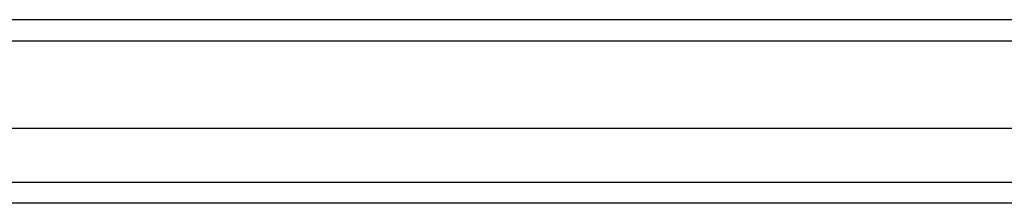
# Model space of a CAD drawing. Header units: inches. Extents: x 12 to 235, y 17 to 142.
# Tile 64 of 117: x 116.66 to 121.312, y 109.793 to 110.659. Entities that reach past the tile are written whole.
import ezdxf

# ---------------------------------------------------------------- set-up
doc = ezdxf.new("R2010")
doc.units = ezdxf.units.IN
doc.header["$MEASUREMENT"] = 0
doc.layers.add('Visible Edges(ANSI)', color=7, linetype='Continuous', lineweight=25)
doc.layers.add('Visible Tangent Edges(ANSI)', color=7, linetype='Continuous', lineweight=25)

msp = doc.modelspace()

# ---------------------------------------------------------------- linework, layer by layer
at = {"layer": 'Visible Edges(ANSI)'}
for p, q in [((130.5181, 110.6594), (94.7161, 110.6594)), ((95.3257, 110.1476), (129.9084, 110.1476)), ((129.7199, 109.7932), (95.5142, 109.7932))]:
    msp.add_line(p, q, dxfattribs=at)
at = {"layer": 'Visible Tangent Edges(ANSI)'}
for p, q in [((94.7161, 110.5604), (130.5181, 110.5604)), ((95.3842, 109.8922), (129.8499, 109.8922))]:
    msp.add_line(p, q, dxfattribs=at)

doc.saveas('drawing.dxf')
